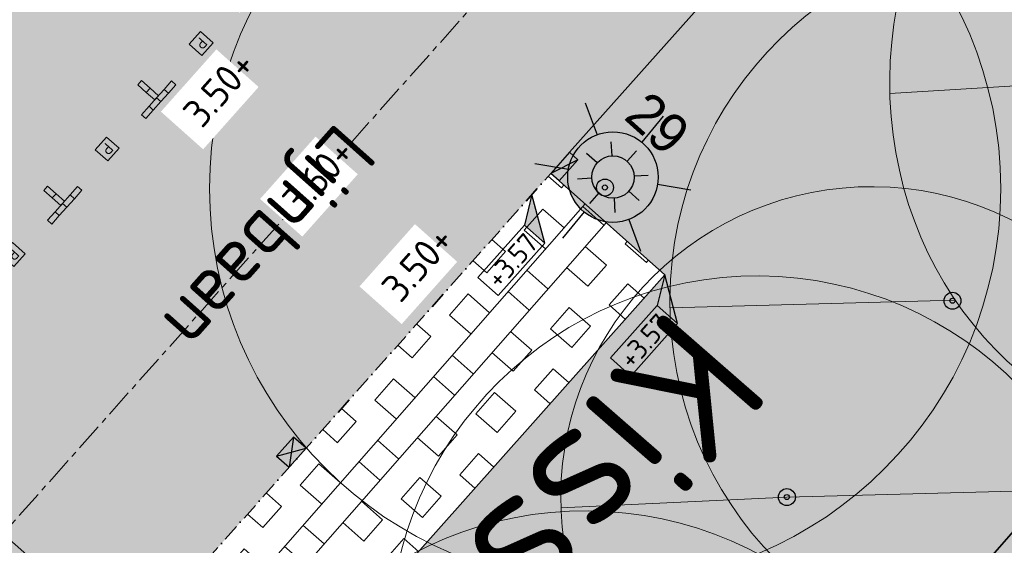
# Model space of a CAD drawing. Header units: millimetres. Extents: x 37131378 to 37737458, y 18584386 to 19114224.
# Tile 67 of 86: x 37644040 to 37661461, y 18865757 to 18875048. Entities that reach past the tile are written whole.
import ezdxf
from ezdxf.enums import TextEntityAlignment as Align

# ---------------------------------------------------------------- set-up
doc = ezdxf.new("R2010")
doc.units = ezdxf.units.MM
doc.header["$LTSCALE"] = 50
doc.header["$PDMODE"] = 35
for name, pattern in [('AM-AS', [16, 10, -2, 2, -2]), ('DASHED2', [0.375, 0.25, -0.125]), ('VH-GELEIDEBAND_70X200', [20, 12, -4, 0, -4]), ('VH-OPSLUITBAND_100X200', [16, 8, -2, 4, -2]), ('VH-OPSLUITBAND_120X250', [26, 16, -4, 2, -4]), ('VH-TROTTOIRBAND_180-200', [20, 10, -2, 2, -2, 2, -2])]:
    doc.linetypes.add(name, pattern=pattern)
for name, color, linetype, lineweight in [('B-BH-OG-TOPOGRAFIE_STRAATNAAM-T35', 50, 'Continuous', 35), ('Benaderbaarheid boom Bovengrands + 1m', 7, 'Continuous', 5), ('Benaderbaarheid boom Bovengrands + 1m meting', 7, 'Continuous', 5), ('N-WE-IE-MEUBILAIR_WEGMEUBILAIR_LICHTMAST-S', 7, 'Continuous', 25), ('N-WE-OG-HOOGTELIJN-G', 7, 'DASHED2', 20), ('N-WE-RI-HWA_KOLK-S', 150, 'Continuous', 25), ('N-WE-VH-KANTOPSLUITING_ELEMENT_VERLOOPBAND-S', 7, 'Continuous', 25), ('N-WE-VH-KANTOPSLUITING_GELEIDEBAND_70X200-G', 20, 'VH-GELEIDEBAND_70X200', 35), ('N-WE-VH-KANTOPSLUITING_OPSLUITBAND_100X200-G', 150, 'VH-OPSLUITBAND_100X200', 35), ('N-WE-VH-KANTOPSLUITING_OPSLUITBAND_120X250-G', 150, 'VH-OPSLUITBAND_120X250', 35), ('N-WE-VH-KANTOPSLUITING_TROTTOIRBAND_180 200-G', 210, 'VH-TROTTOIRBAND_180-200', 35), ('N-WE-VK-MARKERING PARKEERVAKKEN-WIT-V', 255, 'DASHED2', 0), ('N01-WE-IE-MEUBILAIR_WEGMEUBILAIR-S', 7, 'Continuous', 25), ('N01-WE-VH-VERHARDING_GRASBETONSTEEN-A', 72, 'Continuous', 18), ('N02-WE-AM-AS_WEG_HOOFDRIJBAAN_RECHT-G', 50, 'AM-AS', 18), ('X-XX-AL-HOOGTELABEL-S', 7, 'Continuous', 25), ('X-XX-AL-LICHTMASTEN-PRESENTATIETEKENING', 7, 'Continuous', 25), ('X02-XX-AL-HOOGTELABEL_KANTOPSLUITING-M', 7, 'Continuous', 18)]:
    doc.layers.add(name, color=color, linetype=linetype, lineweight=lineweight)
doc.layers.add('hatch block PP', color=252, linetype='Continuous')
for name, color, linetype, lineweight, true_color in [('N-WE-OG-Parkeer-SBS-DF-Paviona-V', 7, 'Continuous', 0, 0xa95a47), ('N-WE-OG-RIJBAA-SBS-KF-PAVIONA-V', 7, 'Continuous', 0, 0x8c4b3b), ('N-WE-OG-TROTTOIR-SBS-DF-PAVIONA-V', 7, 'Continuous', 0, 0xbc7967), ('N01-WE-GR-GRAS_GAZON-V', 7, 'Continuous', 18, 0xc5d986)]:
    doc.layers.add(name, color=color, linetype=linetype, lineweight=lineweight, true_color=true_color)
doc.layers.add('nummer', color=7, linetype='Continuous', true_color=0xff0505)
doc.styles.add('NLCS-ISO', font='txt')
doc.styles.add('NLCS-ISO-M200-T18', font='txt', dxfattribs={"height": 0.36})
doc.styles.add('NLCS-ISO-M200-T25', font='txt', dxfattribs={"height": 0.5})
doc.styles.add('NLCS-ISO-MM1-T25', font='txt', dxfattribs={"height": 2.5})
doc.dimstyles.new('NLCS-M200-T25-PIJL_L2_H1', dxfattribs={"dimscale": 0.2, "dimtxt": 2.5, "dimasz": 2.5, "dimexe": 2, "dimexo": 2, "dimgap": 0.7, "dimtad": 1, "dimzin": 0, "dimdsep": 46, "dimtxsty": 'NLCS-ISO-M200-T25', "dimcen": 0, "dimdle": 2, "dimclrd": 256, "dimclre": 256, "dimclrt": 256, "dimadec": 1, "dimazin": 0, "dimtfac": 1, "dimtdec": 3, "dimtofl": 0, "dimtmove": 0, "dimatfit": 3, "dimfxl": 2, "dimfxlon": 1, "dimtfillclr": 256, "dimtolj": 1, "dimtzin": 0, "dimlwd": -1, "dimlwe": -1, "dimarcsym": 0})
doc.dimstyles.new('NLCS-M200-T25-PIJL_L3_H2', dxfattribs={"dimscale": 0.2, "dimtxt": 2.5, "dimasz": 2.5, "dimexe": 2, "dimexo": 2, "dimgap": 0.7, "dimtad": 1, "dimdec": 3, "dimzin": 0, "dimdsep": 46, "dimtxsty": 'NLCS-ISO-M200-T25', "dimcen": 0, "dimdle": 2, "dimclrd": 256, "dimclre": 256, "dimclrt": 256, "dimazin": 0, "dimtfac": 1, "dimtdec": 3, "dimtofl": 0, "dimtmove": 0, "dimatfit": 3, "dimfxl": 2, "dimfxlon": 1, "dimtfillclr": 256, "dimtolj": 1, "dimtzin": 0, "dimlwd": -1, "dimlwe": -1, "dimarcsym": 0})

# ---------------------------------------------------------------- blocks, each defined once
blk = doc.blocks.new('markering parkeervakken')
at = {"layer": 'N-WE-VK-MARKERING PARKEERVAKKEN-WIT-V'}
h = blk.add_hatch(color=0, dxfattribs=at)
h.dxf.hatch_style = 1
h.paths.add_polyline_path([(-0.413, -0.1), (-0.213, -0.1), (-0.213, 0), (-0.413, 0)])
h.paths.add_polyline_path([(-0.013, -0.1), (-0.013, 0), (-0.213, 0), (-0.213, -0.1)])
h.paths.add_polyline_path([(0.187, -0.1), (0.187, 0), (-0.013, 0), (-0.013, -0.1)])
h.paths.add_polyline_path([(0.387, -0.1), (0.387, 0), (0.187, 0), (0.187, -0.1)])
h.paths.add_polyline_path([(0.037, -0.1), (-0.063, -0.1), (-0.063, -0.3), (0.037, -0.3)])
h.paths.add_polyline_path([(0.037, -0.3), (-0.063, -0.3), (-0.063, -0.5), (0.037, -0.5)])
at = {"layer": 'N-WE-VK-MARKERING PARKEERVAKKEN-WIT-V', "color": 0}
for points in [[(-0.413, -0.1), (-0.413, 0), (-0.213, 0), (-0.213, -0.1)], [(-0.213, -0.1), (-0.213, 0), (-0.013, 0), (-0.013, -0.1)], [(-0.013, -0.1), (-0.013, 0), (0.187, 0), (0.187, -0.1)], [(0.187, -0.1), (0.187, 0), (0.387, 0), (0.387, -0.1)], [(-0.063, -0.1), (0.037, -0.1), (0.037, -0.3), (-0.063, -0.3)], [(-0.063, -0.3), (0.037, -0.3), (0.037, -0.5), (-0.063, -0.5)]]:
    blk.add_lwpolyline(points, close=True, dxfattribs=at)
blk = doc.blocks.new('SIE-WEG_PARKEERTEGEL')
at = {"layer": 'hatch block PP'}
h = blk.add_hatch(dxfattribs=at)
h.set_pattern_fill('ANGLE', color=256)
h.set_pattern_definition([(0, (0, 0), (0, 6.985), [5.08, -1.905]), (90, (0, 0), (-6.985, 4e-16), [5.08, -1.905])])
h.paths.add_polyline_path([(-0.15, -0.15), (0.15, -0.15), (0.15, 0.15), (-0.15, 0.15)])
h = blk.add_hatch(color=256, dxfattribs=at)
h.dxf.hatch_style = 1
h.paths.add_polyline_path([(-0.15, 0.15), (0.15, 0.15), (0.15, -0.15), (-0.15, -0.15)])
at = {"color": 7, "linetype": 'Continuous', "lineweight": 0, "flags": 128}
blk.add_lwpolyline([(-0.15, -0.15), (0.15, -0.15), (0.15, 0.15), (-0.15, 0.15)], close=True, dxfattribs=at)
at = {"style": 'NLCS-ISO'}
blk.add_text('P', height=0.2, dxfattribs=at).set_placement((0, 0), align=Align.MIDDLE_CENTER)
blk = doc.blocks.new('*D1171')
at = {"layer": 'Benaderbaarheid boom Bovengrands + 1m meting', "transparency": 16777216}
for p, q in [((37657614, 18866608), (37664610, 18866790)), ((37664610, 18866790), (37664610, 18866790)), ((37657614, 18866608), (37657614, 18866608))]:
    blk.add_line(p, q, dxfattribs=at)
for points in [[(37664610, 18866790), (37664610, 18866790), (37664610, 18866790)], [(37657614, 18866608), (37657614, 18866608), (37657614, 18866608)]]:
    blk.add_solid(points, dxfattribs=at)
at = {"layer": 'Defpoints', "color": 0, "transparency": 16777216}
for p in [(37664610, 18866790), (37664610, 18866790), (37657614, 18866608)]:
    blk.add_point(p, dxfattribs=at)
at = {"layer": 'Benaderbaarheid boom Bovengrands + 1m meting', "transparency": 16777216, "insert": (37661112, 18866700), "char_height": 0.5, "attachment_point": 5, "rotation": 1.4876, "style": 'NLCS-ISO-M200-T25'}
blk.add_mtext('\\A1;6998.90', dxfattribs=at)
blk = doc.blocks.new('*D1172')
at = {"layer": 'Benaderbaarheid boom Bovengrands + 1m meting', "transparency": 16777216}
for p, q in [((37657613, 18866608), (37653617, 18866418)), ((37657614, 18866608), (37657614, 18866608)), ((37653617, 18866418), (37653617, 18866418))]:
    blk.add_line(p, q, dxfattribs=at)
for points in [[(37657613, 18866608), (37657613, 18866608), (37657614, 18866608)], [(37653617, 18866418), (37653617, 18866418), (37653617, 18866418)]]:
    blk.add_solid(points, dxfattribs=at)
at = {"layer": 'Defpoints', "color": 0, "transparency": 16777216}
for p in [(37657614, 18866608), (37653617, 18866418), (37653617, 18866418)]:
    blk.add_point(p, dxfattribs=at)
at = {"layer": 'Benaderbaarheid boom Bovengrands + 1m meting', "transparency": 16777216, "insert": (37655615, 18866514), "char_height": 0.5, "attachment_point": 5, "rotation": 2.7261, "style": 'NLCS-ISO-M200-T25'}
blk.add_mtext('\\A1;4001.68', dxfattribs=at)
blk = doc.blocks.new('*D1137')
at = {"layer": 'Benaderbaarheid boom Bovengrands + 1m meting', "transparency": 16777216}
for p, q in [((37660586, 18870090), (37655547, 18869956)), ((37660587, 18870090), (37660586, 18870091)), ((37655547, 18869955), (37655547, 18869955))]:
    blk.add_line(p, q, dxfattribs=at)
for points in [[(37660586, 18870090), (37660586, 18870090), (37660587, 18870090)], [(37655547, 18869956), (37655547, 18869956), (37655547, 18869956)]]:
    blk.add_solid(points, dxfattribs=at)
at = {"layer": 'Defpoints', "color": 0, "transparency": 16777216}
for p in [(37655545, 18870042, 3937), (37655547, 18869956), (37660588, 18870044)]:
    blk.add_point(p, dxfattribs=at)
at = {"layer": 'Benaderbaarheid boom Bovengrands + 1m meting', "transparency": 16777216, "insert": (37658067, 18870023), "char_height": 0.5, "attachment_point": 5, "rotation": 1.5283, "style": 'NLCS-ISO-M200-T25'}
blk.add_mtext('\\A1;5.00', dxfattribs=at)
blk = doc.blocks.new('*D1144')
at = {"layer": 'Benaderbaarheid boom Bovengrands + 1m meting', "transparency": 16777216}
for p, q in [((37663050, 18873965), (37659435, 18873742)), ((37663051, 18873964), (37663051, 18873964)), ((37659435, 18873742), (37659435, 18873742))]:
    blk.add_line(p, q, dxfattribs=at)
for points in [[(37663050, 18873965), (37663050, 18873965), (37663051, 18873965)], [(37659435, 18873742), (37659435, 18873742), (37659435, 18873742)]]:
    blk.add_solid(points, dxfattribs=at)
at = {"layer": 'Defpoints', "color": 0, "transparency": 16777216}
for p in [(37663051, 18873965, 3776), (37659435, 18873742), (37659438, 18873693, 2742)]:
    blk.add_point(p, dxfattribs=at)
at = {"layer": 'Benaderbaarheid boom Bovengrands + 1m meting', "transparency": 16777216, "insert": (37661243, 18873854), "char_height": 0.5, "attachment_point": 5, "rotation": 3.5246, "style": 'NLCS-ISO-M200-T25'}
blk.add_mtext('\\A1;4.00', dxfattribs=at)
blk = doc.blocks.new('SVH-KANTOPSLUITING_VERLOOP_180 200X250_70 200X200_LINKS')
for p, q in [((-0.5, 0), (0, 0.2)), ((-0.5, 0.2), (0, 0.2)), ((-0.5, 0), (-0.5, 0.2)), ((0, 0), (0, 0.2)), ((-0.5, 0), (0, 0))]:
    blk.add_line(p, q)
blk = doc.blocks.new('N-SRI-KOLK_STRAAT_450X300-SO')
h = blk.add_hatch(color=256)
h.dxf.hatch_style = 1
h.paths.add_polyline_path([(0, 0.75), (-1.125, 1.5), (-1.125, 0)])
h.paths.add_polyline_path([(1.125, 0), (1.125, 1.5), (0, 0.75)])
for p, q in [((-1.125, 0), (1.125, 1.5)), ((1.125, 0), (-1.125, 1.5))]:
    blk.add_line(p, q)
at = {"flags": 128}
blk.add_lwpolyline([(-1.125, 0), (1.125, 0), (1.125, 1.5), (-1.125, 1.5)], close=True, dxfattribs=at)
blk = doc.blocks.new('N-SIE-WEG_LICHTMAST_01-SO')
for p, q in [((0, 0.75), (0, 1.25)), ((-0.884, 0.884), (-0.53, 0.53)), ((0.53, 0.53), (0.884, 0.884)), ((-0.75, 0), (-1.25, 0)), ((0.75, 0), (1.25, 0)), ((-0.53, -0.53), (-0.884, -0.884)), ((0.53, -0.53), (0.884, -0.884)), ((0, -0.75), (0, -1.25))]:
    blk.add_line(p, q)
blk.add_circle((0, 0), 0.75)
blk = doc.blocks.new('N-SAL-HOOGTELABEL_KANTOPSLUITING_03-SO')
for p, q in [((0, 0), (-2.461, -1.312)), ((-2.461, -3.713), (0, 0)), ((-8.664, -1.312), (-8.664, -3.713)), ((-2.461, -1.312), (-8.664, -1.312)), ((-2.461, -3.713), (-2.461, -1.312)), ((-8.664, -3.713), (-2.461, -3.713))]:
    blk.add_line(p, q)
blk.add_solid([(-2.461, -1.312), (0, 0), (-2.461, -3.713)])
at = {"style": 'NLCS-ISO'}
blk.add_attdef('...', text='', height=1.8, dxfattribs=at).set_placement((-5.543, -2.553), align=Align.MIDDLE)
blk = doc.blocks.new('LICHTMAST NIEUW EN BESTAAND PRESENTATIE')
at = {"layer": 'X-XX-AL-LICHTMASTEN-PRESENTATIETEKENING', "true_color": 0xffff47}
h = blk.add_hatch(color=51, dxfattribs=at)
h.dxf.hatch_style = 1
edge = h.paths.add_edge_path()
edge.add_arc((0, 0), 0.4, 0, 360)
at = {"layer": 'X-XX-AL-LICHTMASTEN-PRESENTATIETEKENING'}
for p, q in [((0, 0.4), (0, 0.7)), ((-0.606, 0.35), (-0.346, 0.2)), ((0.346, 0.2), (0.606, 0.35)), ((-0.606, -0.35), (-0.346, -0.2)), ((0.346, -0.2), (0.606, -0.35)), ((0, -0.7), (0, -0.4))]:
    blk.add_line(p, q, dxfattribs=at)
blk.add_circle((0, 0), 0.4, dxfattribs=at)
blk = doc.blocks.new('*D1164')
at = {"layer": 'Defpoints', "color": 0, "transparency": 16777216}
for p in [(37641549, 18868000), (37645998, 18863978), (37646027, 18864012)]:
    blk.add_point(p, dxfattribs=at)
at = {"layer": 'X02-XX-AL-HOOGTELABEL_KANTOPSLUITING-M', "transparency": 16777216}
for p, q in [((37641494, 18867938), (37641494, 18867938)), ((37641494, 18867938), (37645997, 18863979)), ((37645998, 18863978), (37645997, 18863978))]:
    blk.add_line(p, q, dxfattribs=at)
for points in [[(37641494, 18867938), (37641494, 18867938), (37641494, 18867938)], [(37645997, 18863979), (37645997, 18863978), (37645998, 18863978)]]:
    blk.add_solid(points, dxfattribs=at)
at = {"layer": 'X02-XX-AL-HOOGTELABEL_KANTOPSLUITING-M', "transparency": 16777216, "insert": (37643746, 18865958), "char_height": 0.5, "attachment_point": 5, "rotation": 318.6764, "style": 'NLCS-ISO-M200-T25'}
blk.add_mtext('\\A1;6m', dxfattribs=at)

msp = doc.modelspace()

# ---------------------------------------------------------------- hatches: boundary and pattern name
at = {"ltscale": 0.1}
h = msp.add_hatch(color=256, dxfattribs=at)
edge = h.paths.add_edge_path()
edge.add_arc((37654395.6937, 18872081.3389), 150, 0, 360)
h = msp.add_hatch(color=256, dxfattribs=at)
edge = h.paths.add_edge_path()
edge.add_arc((37660544.6594, 18870080.4372), 150, 0, 360)
h = msp.add_hatch(color=256, dxfattribs=at)
edge = h.paths.add_edge_path()
edge.add_arc((37657613.6937, 18866608.3389), 150, 0, 360)
at = {"layer": 'N-WE-OG-Parkeer-SBS-DF-Paviona-V', "lineweight": 18, "ltscale": 1.5}
h = msp.add_hatch(color=256, dxfattribs=at)
h.dxf.hatch_style = 1
h.paths.add_polyline_path([(37644839.2318, 18878460.8267), (37644805.98, 18878423.4914), (37644656.6271, 18878556.509), (37644507.2741, 18878689.5267), (37644407.5109, 18878577.512), (37644274.4932, 18878428.1591), (37644199.8144, 18878494.67), (37643069.1542, 18877225.1789), (37643143.8353, 18877158.6659), (37643010.8176, 18877009.313), (37642911.0544, 18876897.2983), (37643060.4073, 18876764.2806), (37643209.7603, 18876631.263), (37643176.5032, 18876593.9218), (37646163.5272, 18873933.5574), (37646196.7848, 18873970.898), (37646346.1357, 18873837.878), (37646495.4865, 18873704.858), (37646595.2516, 18873816.8711), (37646728.2716, 18873966.222), (37646802.9516, 18873899.7079), (37647263.5647, 18874416.8786), (37647038.2656, 18874617.1213), (37647237.5619, 18874841.3555), (37647463.0931, 18874640.9065), (37647933.6117, 18875169.199), (37647858.934, 18875235.7111), (37647991.954, 18875385.0619), (37648091.719, 18875497.0751), (37647942.3681, 18875630.0951), (37647793.0173, 18875763.1151), (37647826.2697, 18875800.4499)])
h = msp.add_hatch(color=256, dxfattribs=at)
h.dxf.hatch_style = 1
h.paths.add_polyline_path([(37644500.7987, 18872066.6525), (37644534.0563, 18872103.9932), (37644683.4071, 18871970.9731), (37644832.758, 18871837.9531), (37644932.523, 18871949.9663), (37645065.543, 18872099.3171), (37645140.2161, 18872032.8092), (37645600.8292, 18872549.9799), (37645375.5301, 18872750.2226), (37645574.8264, 18872974.4568), (37645800.3576, 18872774.0078), (37646270.8762, 18873302.3003), (37646196.1915, 18873368.8186), (37646329.2115, 18873518.1694), (37646428.9766, 18873630.1826), (37646279.6257, 18873763.2026), (37646130.2748, 18873896.2226), (37646163.5272, 18873933.5574), (37643176.5032, 18876593.9218), (37643143.2514, 18876556.5865), (37642993.8985, 18876689.6042), (37642844.5456, 18876822.6218), (37642744.7823, 18876710.6072), (37642611.7646, 18876561.2542), (37642537.0789, 18876627.7713), (37641406.4188, 18875358.2802), (37641481.0929, 18875291.7735), (37641348.0752, 18875142.4205), (37641248.312, 18875030.4058), (37641397.6649, 18874897.3881), (37641547.0178, 18874764.3705), (37641513.7608, 18874727.0293)])
h = msp.add_hatch(color=256, dxfattribs=at)
h.dxf.hatch_style = 1
h.paths.add_polyline_path([(37642838.0562, 18870199.76), (37642871.3138, 18870237.1007), (37643020.6647, 18870104.0806), (37643170.0156, 18869971.0606), (37643269.7806, 18870083.0738), (37643402.8006, 18870232.4246), (37643477.4806, 18870165.9105), (37643938.0937, 18870683.0812), (37643712.7946, 18870883.3239), (37643912.0909, 18871107.5582), (37644137.6221, 18870907.1092), (37644608.1407, 18871435.4016), (37644533.463, 18871501.9137), (37644666.483, 18871651.2646), (37644766.248, 18871763.2777), (37644616.8971, 18871896.2977), (37644467.5463, 18872029.3177), (37644500.7987, 18872066.6525), (37641513.7608, 18874727.0293), (37641480.509, 18874689.694), (37641331.1561, 18874822.7117), (37641181.8031, 18874955.7294), (37641082.0399, 18874843.7147), (37640949.0222, 18874694.3617), (37640874.3434, 18874760.8726), (37639743.6832, 18873491.3815), (37639818.3643, 18873424.8686), (37639685.3466, 18873275.5157), (37639585.5834, 18873163.501), (37639734.9363, 18873030.4833), (37639884.2893, 18872897.4656), (37639851.0322, 18872860.1245)])
at = {"layer": 'N-WE-OG-RIJBAA-SBS-KF-PAVIONA-V', "lineweight": 18, "ltscale": 1.5}
h = msp.add_hatch(color=256, dxfattribs=at)
h.dxf.hatch_style = 1
h.paths.add_polyline_path([(37671384.3478, 18892478.1144), (37666894.5079, 18896458.2566), (37643211.4429, 18869867.2067), (37647691.7923, 18865876.7718)])
h = msp.add_hatch(color=256, dxfattribs=at)
h.dxf.hatch_style = 1
h.paths.add_polyline_path([(37639500.8908, 18855933.1122), (37636309.8978, 18852347.3659), (37649083.3231, 18840962.9655), (37652180.2131, 18844430.4162), (37652060.8793, 18844536.997), (37652161.3023, 18844649.4361)])
h.paths.add_polyline_path([(37635933.8843, 18852682.4904), (37639127.4785, 18856265.739), (37647691.7923, 18865876.7718), (37643211.4429, 18869867.2067), (37624142.4913, 18848456.4003), (37628620.2914, 18844460.9139)])
at = {"layer": 'N-WE-OG-TROTTOIR-SBS-DF-PAVIONA-V'}
h = msp.add_hatch(color=256, dxfattribs=at)
h.dxf.hatch_style = 1
edge = h.paths.add_edge_path()
edge.add_line((37622642.5958, 18854440.8486), (37622775.5592, 18854590.1956))
edge.add_line((37622775.5592, 18854590.1956), (37622850.3878, 18854523.6044))
edge.add_line((37622850.3878, 18854523.6044), (37627830.8877, 18860115.6633))
edge.add_line((37627830.8877, 18860115.6633), (37626274.1493, 18861525.4043))
edge.add_line((37626274.1493, 18861525.4043), (37618259.3392, 18852526.4756))
edge.add_line((37618259.3392, 18852526.4756), (37600829.3837, 18868079.0122))
edge.add_line((37600829.3837, 18868079.0122), (37643047.2213, 18916205.1405))
edge.add_line((37643047.2213, 18916205.1405), (37660866.7082, 18900365.4978))
edge.add_line((37660866.7082, 18900365.4978), (37626274.1493, 18861525.4043))
edge.add_line((37626274.1493, 18861525.4043), (37627830.8877, 18860115.6633))
edge.add_line((37627830.8877, 18860115.6633), (37662760.002, 18899333.8031))
edge.add_line((37662760.002, 18899333.8031), (37666489.7182, 18896003.8075))
edge.add_line((37666489.7182, 18896003.8075), (37666828.9488, 18896379.4104))
edge.add_line((37666828.9488, 18896379.4104), (37666894.5079, 18896458.2566))
edge.add_arc((37662372.0648, 18900463.3881), 6040.9908, 318.47150174, 324.27487753)
edge.add_arc((37662417.2694, 18900450.3147), 5996.6798, 324.12409168, 408.38050273)
edge.add_line((37666400.148, 18904933.2653), (37663086.049, 18901202.8578))
edge.add_line((37663086.049, 18901202.8578), (37644427.7689, 18917778.8984))
edge.add_line((37644427.7689, 18917778.8984), (37647388.8337, 18921154.3579))
edge.add_line((37647388.8337, 18921154.3579), (37647718.4982, 18921530.1582))
edge.add_line((37647718.4982, 18921530.1582), (37641655.5396, 18926914.5968))
edge.add_arc((37639676.4746, 18924676.3745), 2987.6977, 48.51647086, 123.81231629)
edge.add_line((37638013.8978, 18927158.7475), (37643352.1077, 18922440.1341))
edge.add_arc((41492176.5711, 15480637.5675), 5163279.448, 138.1953978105, 138.9641178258)
edge.add_line((37597522.2806, 18870493.4074), (37592206.0849, 18864416.7903))
edge.add_line((37592206.0849, 18864416.7903), (37595141.8741, 18861595.5479))
edge.add_line((37595141.8741, 18861595.5479), (37599510.427, 18866575.4703))
edge.add_line((37599510.427, 18866575.4703), (37613354.534, 18854222.5424))
edge.add_line((37613354.534, 18854222.5424), (37613549.8025, 18854182.3283))
edge.add_line((37613549.8025, 18854182.3283), (37622293.3244, 18846380.5903))
edge.add_line((37622293.3244, 18846380.5903), (37626769.4891, 18842386.5632))
edge.add_line((37626769.4891, 18842386.5632), (37628031.856, 18843806.5856))
edge.add_line((37628031.856, 18843806.5856), (37623556.8688, 18847799.5544))
edge.add_line((37623556.8688, 18847799.5544), (37619751.5687, 18851194.9774))
edge.add_line((37619751.5687, 18851194.9774), (37622642.5958, 18854440.8486))
at = {"layer": 'N-WE-OG-TROTTOIR-SBS-DF-PAVIONA-V', "lineweight": 18, "ltscale": 1.5}
h = msp.add_hatch(color=256, dxfattribs=at)
h.dxf.hatch_style = 1
edge = h.paths.add_edge_path()
edge.add_line((37684362.4693, 18888840.331), (37686389.4914, 18887102.013))
edge.add_line((37686389.4914, 18887102.013), (37689381.6937, 18890431.3389))
edge.add_line((37689381.6937, 18890431.3389), (37691056.6937, 18888999.3389))
edge.add_line((37691056.6937, 18888999.3389), (37691512.9108, 18888604.2292))
edge.add_line((37691512.9108, 18888604.2292), (37691515.6937, 18888607.3389))
edge.add_line((37691515.6937, 18888607.3389), (37695022.5024, 18892827.0536))
edge.add_line((37695022.5025, 18892827.0536), (37691052.3434, 18896338.2359))
edge.add_line((37691052.3434, 18896338.2359), (37688409.6779, 18893376.9636))
edge.add_arc((37683933.055, 18897371.9413), 6000, 239.1301619, 318.25399673, ccw=False)
edge.add_line((37680854.5182, 18892221.9306), (37680763.1772, 18891926.9841))
edge.add_line((37680763.1772, 18891926.9841), (37682844.1619, 18890142.3893))
edge.add_line((37682844.1619, 18890142.3893), (37646936.7907, 18849305.8169))
edge.add_line((37646936.7907, 18849305.8169), (37648429.8862, 18847975.0856))
edge.add_line((37648429.8862, 18847975.0856), (37684362.4693, 18888840.331))
at = {"layer": 'N01-WE-GR-GRAS_GAZON-V'}
h = msp.add_hatch(color=256, dxfattribs=at)
h.dxf.hatch_style = 1
edge = h.paths.add_edge_path()
edge.add_line((37644042.0742, 18857717.9912), (37642023.3314, 18859515.5139))
edge.add_line((37642023.3314, 18859515.5139), (37639194.1017, 18856340.4911))
edge.add_line((37639194.1017, 18856340.4911), (37639567.6242, 18856008.1043))
edge.add_line((37639567.6242, 18856008.1043), (37639500.8908, 18855933.1122))
edge.add_line((37639500.8908, 18855933.1122), (37646936.7907, 18849305.8169))
edge.add_line((37646936.7907, 18849305.8169), (37682844.1619, 18890142.3893))
edge.add_line((37682844.1619, 18890142.3893), (37680763.1772, 18891926.9841))
edge.add_line((37680763.1772, 18891926.9841), (37680861.3934, 18892217.8269))
edge.add_arc((37684002.9109, 18897476.2568), 6125.3748, 227.33158576, 239.14484959, ccw=False)
edge.add_arc((37675864.3504, 18888485.4091), 6002.433, 48.37589673, 138.28655395)
edge.add_line((37671383.6419, 18892479.4614), (37653437.0863, 18872331.4265))
edge.add_line((37653437.0863, 18872331.4265), (37655455.6947, 18870533.6944))
edge.add_line((37655455.6947, 18870533.6944), (37644042.0742, 18857717.9912))
at = {"layer": 'N01-WE-VH-VERHARDING_GRASBETONSTEEN-A'}
h = msp.add_hatch(dxfattribs=at)
h.set_pattern_fill('AVH-GRASBETONSTEEN_01', color=74, scale=1000, pattern_type=2)
h.set_pattern_definition([(48.67635233, (-68835724.7, -406422708.7), (-1501.983334, 1320.623362), []), (48.67635233, (-68835349.2, -406423038.8), (-1501.983334, 1320.623362), []), (318.67635233, (-68835724.7, -406422708.7), (1320.623362, 1501.983334), [-500, 500]), (318.67635233, (-68835394.5, -406422333.2), (1320.623362, 1501.983334), [-500, 500]), (318.67635233, (-68835064.4, -406421957.7), (1320.623362, 1501.983334), [500, -500]), (318.67635233, (-68834734.2, -406421582.2), (1320.623362, 1501.983334), [500, -500]), (48.67635233, (-68834973.7, -406423369), (-1501.983334, 1320.623362), [500, -500]), (48.67635233, (-68834598.2, -406423699.1), (-1501.983334, 1320.623362), [500, -500])])
h.paths.add_polyline_path([(37653436.9024, 18872331.5192), (37655455.7877, 18870533.7988), (37644041.2501, 18857718.3507), (37642022.5508, 18859516.28)])

# ---------------------------------------------------------------- linework, layer by layer
at = {"ltscale": 0.1}
for centre in [(37654395.6937, 18872081.3389, 3563), (37660544.6594, 18870080.4372, 3664), (37657613.6937, 18866608.3389, 3678)]:
    msp.add_circle(centre, 150, dxfattribs=at)
for centre in [(37654395.6937, 18872081.3389, 3563), (37660544.6594, 18870080.4372, 3664), (37657613.6937, 18866608.3389, 3678)]:
    msp.add_circle(centre, 45)
at = {"layer": 'Benaderbaarheid boom Bovengrands + 1m'}
msp.add_circle((37654398.621, 18872067.0922, 3563), 7000, dxfattribs=at)
for centre, major_axis, ratio in [((37665242.1471, 18873947.3686, 2741.684), (51.0177, 6422.98), 0.904326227), ((37662044.6121, 18870068.5231), (51.6278, 6499.795), 1), ((37659113.6464, 18866596.4248), (5499.8265, -43.6851), 1), ((37657084.6464, 18864018.4248), (51.6278, 6499.795), 1), ((37654048.6464, 18859866.4248), (51.6278, 6499.795), 1)]:
    msp.add_ellipse(centre, major_axis=major_axis, ratio=ratio, dxfattribs=at)
at = {"layer": 'N-WE-VH-KANTOPSLUITING_GELEIDEBAND_70X200-G', "color": 0, "ltscale": 0.5}
msp.add_line((37642023.3666, 18859515.5535), (37653436.0865, 18872332.2458), dxfattribs=at)
at = {"layer": 'N-WE-VH-KANTOPSLUITING_OPSLUITBAND_100X200-G', "color": 0, "linetype": 'ByBlock'}
msp.add_line((37646936.7907, 18849305.8169), (37682844.1619, 18890142.3893), dxfattribs=at)
at = {"layer": 'N-WE-VH-KANTOPSLUITING_OPSLUITBAND_120X250-G', "color": 0, "linetype": 'ByBlock'}
msp.add_lwpolyline([(37653585.4524, 18872199.2426), (37655452.5258, 18870536.7034)], dxfattribs=at)
at = {"layer": 'N-WE-VH-KANTOPSLUITING_TROTTOIRBAND_180 200-G', "color": 0, "linetype": 'ByBlock'}
msp.add_line((37653768.5944, 18872705.6605), (37671384.6573, 18892478.4618), dxfattribs=at)
at = {"layer": 'N02-WE-AM-AS_WEG_HOOFDRIJBAAN_RECHT-G', "color": 255}
msp.add_lwpolyline([(37675228.7514, 18901304.0929), (37617214.2441, 18836177.0774)], dxfattribs=at)

# ---------------------------------------------------------------- block references
at = {"layer": 'N-WE-IE-MEUBILAIR_WEGMEUBILAIR_LICHTMAST-S', "xscale": 499.9999999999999, "yscale": 499.9999999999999, "zscale": 499.9999999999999, "rotation": 318.3104474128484}
msp.add_blockref('N-SIE-WEG_LICHTMAST_01-SO', (37654536.0926, 18872265.9449), dxfattribs=at)
at = {"layer": 'N-WE-RI-HWA_KOLK-S', "xscale": 200, "yscale": 200, "zscale": 200, "rotation": 228.3164689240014}
msp.add_blockref('N-SRI-KOLK_STRAAT_450X300-SO', (37648734.1208, 18867502.9683), dxfattribs=at)
at = {"layer": 'N-WE-VH-KANTOPSLUITING_ELEMENT_VERLOOPBAND-S', "xscale": -1000, "yscale": 1000, "zscale": 1000, "rotation": 48.31646888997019}
msp.add_blockref('SVH-KANTOPSLUITING_VERLOOP_180 200X250_70 200X200_LINKS', (37653585.4524, 18872199.2426), dxfattribs=at)
at = {"layer": 'N-WE-VK-MARKERING PARKEERVAKKEN-WIT-V', "color": 7, "xscale": -1000, "yscale": 1000, "zscale": 1000, "rotation": 228.3099999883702}
for p in [(37646545.5878, 18873610.7569), (37644882.8593, 18871743.852)]:
    msp.add_blockref('markering parkeervakken', p, dxfattribs=at)
at = {"layer": 'N01-WE-IE-MEUBILAIR_WEGMEUBILAIR-S', "xscale": 999.9999999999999, "yscale": 999.9999999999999, "zscale": 999.9999999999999, "rotation": 228.3697546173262}
for p in [(37647250.0309, 18874629.5903), (37645587.2954, 18872762.6916), (37643924.5599, 18870895.7929)]:
    msp.add_blockref('SIE-WEG_PARKEERTEGEL', p, dxfattribs=at)
at = {"layer": 'X-XX-AL-HOOGTELABEL-S', "ltscale": 2, "xscale": 200, "yscale": 200, "zscale": 200, "rotation": 48.3164689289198}
for p in [(37653103.5394, 18871958.8661), (37655452.5121, 18870536.8437)]:
    msp.add_blockref('N-SAL-HOOGTELABEL_KANTOPSLUITING_03-SO', p, dxfattribs=at).add_auto_attribs({'...': '+3.57'})
at = {"layer": 'X-XX-AL-LICHTMASTEN-PRESENTATIETEKENING', "xscale": 2000, "yscale": 2000, "zscale": 2000, "rotation": 200.4334781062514}
msp.add_blockref('LICHTMAST NIEUW EN BESTAAND PRESENTATIE', (37654536.0926, 18872265.9449), dxfattribs=at)

# ---------------------------------------------------------------- texts
at = {"layer": 'nummer'}
msp.add_text('29', height=700, rotation=318.06644555, dxfattribs=at).set_placement((37654708.3904, 18873307.103))

# ---------------------------------------------------------------- dimensions: what is measured, and where the dimension line sits
at = {"layer": 'Benaderbaarheid boom Bovengrands + 1m meting'}
for base, p1, p2, angle, text, picture, middle in [((37659434.618, 18873742.0371), (37663050.8687, 18873964.7739, 3776), (37659437.6645, 18873692.5767, 2741.684), 183.5245833, '4.00', '*D1144', (37661242.7194, 18873853.7947)), ((37655546.9746, 18869955.8675, -3937), (37660587.7384, 18870044.181, -3937), (37655544.6644, 18870042.4549), 181.52833793, '5.00', '*D1137', (37658066.7305, 18870023.4869, -3937))]:
    dim = msp.add_linear_dim(base=base, p1=p1, p2=p2, angle=angle, text=text, dimstyle='NLCS-M200-T25-PIJL_L2_H1', override={"dimtmove": 1}, dxfattribs=at)
    dim.commit()
    dim.dimension.update_dxf_attribs({"geometry": picture, "text_midpoint": middle})
for p2, picture, middle in [((37664610.2375, 18866790.0369), '*D1171', (37661111.9555, 18866699.5778)), ((37653616.5409, 18866418.0106), '*D1172', (37655615.0987, 18866513.5643))]:
    dim = msp.add_aligned_dim(p1=(37657613.6937, 18866608.3389), p2=p2, distance=0, dimstyle='NLCS-M200-T25-PIJL_L2_H1', dxfattribs=at)
    dim.commit()
    dim.dimension.update_dxf_attribs({"geometry": picture, "text_midpoint": middle})
at = {"layer": 'X02-XX-AL-HOOGTELABEL_KANTOPSLUITING-M'}
dim = msp.add_linear_dim(base=(37645997.5352, 18863978.1893), p1=(37641548.7074, 18868000.3081), p2=(37646027.4331, 18864012.1931), angle=318.67635233, text='6m', dimstyle='NLCS-M200-T25-PIJL_L3_H2', dxfattribs=at)
dim.commit()
dim.dimension.update_dxf_attribs({"geometry": '*D1164', "text_midpoint": (37643745.9875, 18865958.3887)})

# ---------------------------------------------------------------- next in the draw order: texts
at = {"layer": 'N-WE-OG-HOOGTELIJN-G', "ltscale": 10, "insert": (37648646.6004, 18871900.06), "char_height": 500, "attachment_point": 1, "rotation": 48.30566351, "style": 'NLCS-ISO-M200-T18', "bg_fill": 3, "box_fill_scale": 1.5, "bg_fill_color": 256, "bg_fill_transparency": 0}
msp.add_mtext_dynamic_manual_height_columns('3.60+', width=974.662828, gutter_width=1800, heights=[0], dxfattribs=at)

# ---------------------------------------------------------------- next in the draw order: texts
at = {"layer": 'N-WE-OG-HOOGTELIJN-G', "ltscale": 10, "char_height": 500, "attachment_point": 1, "rotation": 48.30566351, "style": 'NLCS-ISO-M200-T18', "bg_fill": 3, "box_fill_scale": 1.5, "bg_fill_color": 256, "bg_fill_transparency": 0}
for insert in [(37646892.075, 18873442.7317), (37650405.6825, 18870353.3817)]:
    msp.add_mtext_dynamic_manual_height_columns('3.50+', width=974.662828, gutter_width=1800, heights=[0], dxfattribs=dict(at, insert=insert))

# ---------------------------------------------------------------- next in the draw order: linework, layer by layer
at = {"layer": 'N-WE-VH-KANTOPSLUITING_OPSLUITBAND_120X250-G', "color": 0, "linetype": 'ByBlock'}
msp.add_line((37655452.5258, 18870536.7034), (37644039.8451, 18857719.9761), dxfattribs=at)

# ---------------------------------------------------------------- next in the draw order: texts
at = {"layer": 'B-BH-OG-TOPOGRAFIE_STRAATNAAM-T35', "color": 1, "lineweight": -2, "style": 'NLCS-ISO-M200-T18'}
msp.add_text('Lijnbaan', height=1000, rotation=228.30566352, dxfattribs=at).set_placement((37648460.7759, 18871170.4746), align=Align.MIDDLE_CENTER)
at = {"layer": 'B-BH-OG-TOPOGRAFIE_STRAATNAAM-T35', "color": 96, "insert": (37657386.9767, 18868472.673), "char_height": 3000, "attachment_point": 1, "rotation": 228.90441525, "style": 'NLCS-ISO-MM1-T25'}
msp.add_mtext_dynamic_manual_height_columns('{\\H0.8x;Kiss & Ride}', width=21012.3009, gutter_width=1800, heights=[0], dxfattribs=at)

doc.saveas('drawing.dxf')
